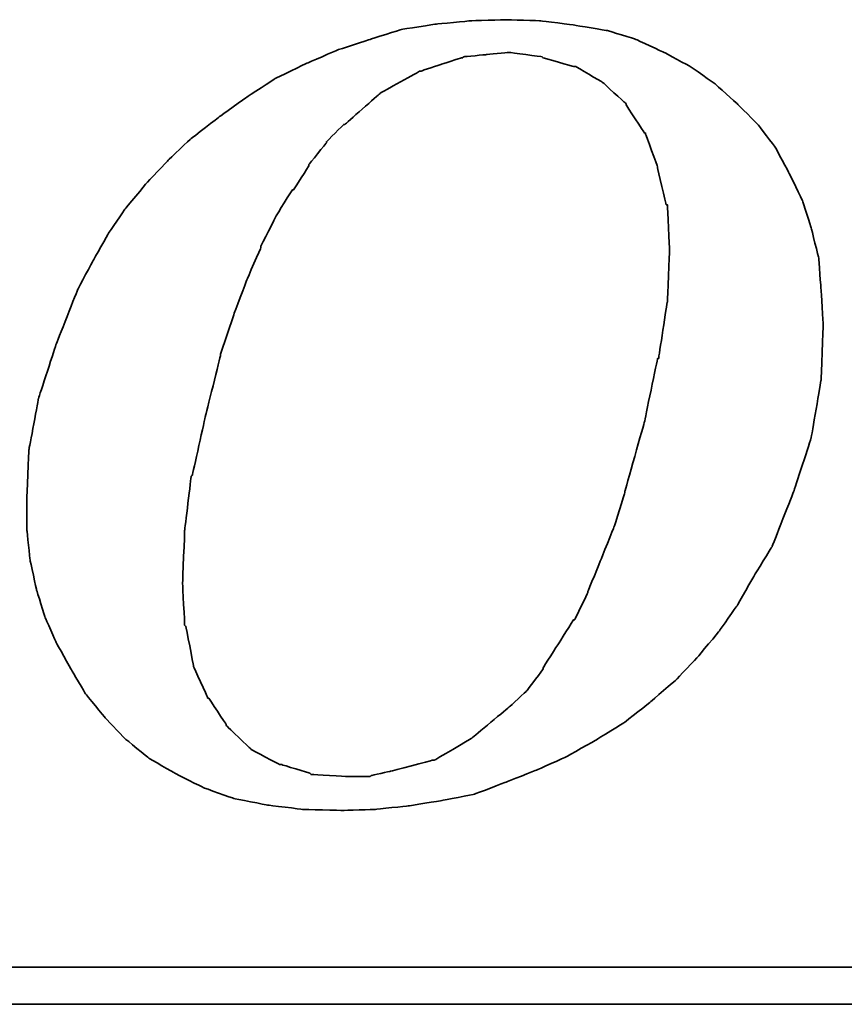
# Model space of a CAD drawing. Header units: millimetres. Extents: x 920 to 1152, y 73 to 164.
# Tile 50 of 58: x 1101.42 to 1103.05, y 95.5 to 97.45. Entities that reach past the tile are written whole.
import ezdxf

# ---------------------------------------------------------------- set-up
doc = ezdxf.new("R2010")
doc.units = ezdxf.units.MM
doc.header["$LTSCALE"] = 0.15
doc.layers.add('DIM', color=4, linetype='CONTINUOUS')
doc.layers.add('layer 1', color=7, linetype='CONTINUOUS')

# ---------------------------------------------------------------- blocks, each defined once
blk = doc.blocks.new('TBI MOTION logo(完整正式版)')
at = {"layer": 'layer 1', "color": 22, "lineweight": 35}
for points, knots in [([(35.79625, -6.98375), (35.79625, -6.98375), (36.23125, -7.43875), (36.23125, -7.43875), (36.23125, -7.43875), (36.23125, -7.43875), (36.75625, -7.87125), (36.75625, -7.87125), (36.75625, -7.87125), (36.75625, -7.87125), (37.33125, -8.20375), (37.33125, -8.20375), (37.33125, -8.20375), (37.33125, -8.20375), (37.95625, -8.51875), (37.95625, -8.51875), (37.95625, -8.51875), (37.95625, -8.51875), (38.62625, -8.75875), (38.62625, -8.75875), (38.62625, -8.75875), (38.62625, -8.75875), (39.37125, -8.90375), (39.37125, -8.90375), (39.37125, -8.90375), (39.37125, -8.90375), (40.14125, -8.99875), (40.14125, -8.99875), (40.14125, -8.99875), (40.14125, -8.99875), (41.02625, -9.02375), (41.02625, -9.02375), (41.02625, -9.02375), (41.02625, -9.02375), (41.74625, -8.99875), (41.74625, -8.99875), (41.74625, -8.99875), (41.74625, -8.99875), (42.46625, -8.92375), (42.46625, -8.92375), (42.46625, -8.92375), (42.46625, -8.92375), (43.21125, -8.80625), (43.21125, -8.80625), (43.21125, -8.80625), (43.21125, -8.80625), (43.93125, -8.66375), (43.93125, -8.66375), (43.93125, -8.66375), (43.93125, -8.66375), (44.62625, -8.39875), (44.62625, -8.39875), (44.62625, -8.39875), (44.62625, -8.39875), (45.29625, -8.13375), (45.29625, -8.13375), (45.29625, -8.13375), (45.29625, -8.13375), (45.94625, -7.84375), (45.94625, -7.84375), (45.94625, -7.84375), (45.94625, -7.84375), (46.61625, -7.46375), (46.61625, -7.46375), (46.61625, -7.46375), (46.61625, -7.46375), (47.24125, -7.07875), (47.24125, -7.07875), (47.24125, -7.07875), (47.24125, -7.07875), (47.81625, -6.62375), (47.81625, -6.62375), (47.81625, -6.62375), (47.81625, -6.62375), (48.36875, -6.14375), (48.36875, -6.14375), (48.36875, -6.14375), (48.36875, -6.14375), (48.84625, -5.64125), (48.84625, -5.64125), (48.84625, -5.64125), (48.84625, -5.64125), (49.32625, -5.06375), (49.32625, -5.06375), (49.32625, -5.06375), (49.32625, -5.06375), (49.71125, -4.51374), (49.71125, -4.51374), (49.71125, -4.51374), (49.71125, -4.51374), (50.09625, -3.83874), (50.09625, -3.83874), (50.09625, -3.83874), (50.09625, -3.83874), (50.48125, -3.21374), (50.48125, -3.21374), (50.48125, -3.21374), (50.48125, -3.21374), (50.96125, -1.99125), (50.96125, -1.99125), (50.96125, -1.99125), (50.96125, -1.99125), (51.34375, -0.81875), (51.34375, -0.81875), (51.34375, -0.81875), (51.34375, -0.81875), (51.56125, 0.45624), (51.56125, 0.45624), (51.56125, 0.45624), (51.56125, 0.45624), (51.60625, 1.67624), (51.60625, 1.67624), (51.60625, 1.67624), (51.60625, 1.67624), (51.56125, 2.44625), (51.56125, 2.44625), (51.56125, 2.44625), (51.56125, 2.44625), (51.51125, 3.14125), (51.51125, 3.14125), (51.51125, 3.14125), (51.51125, 3.14125), (51.34375, 3.81125), (51.34375, 3.81125), (51.34375, 3.81125), (51.34375, 3.81125), (51.15125, 4.41125), (51.15125, 4.41125), (51.15125, 4.41125), (51.15125, 4.41125), (50.86125, 5.01125), (50.86125, 5.01125), (50.86125, 5.01125), (50.86125, 5.01125), (50.55125, 5.58875), (50.55125, 5.58875), (50.55125, 5.58875), (50.55125, 5.58875), (50.16625, 6.09125), (50.16625, 6.09125), (50.16625, 6.09125), (50.16625, 6.09125), (49.71125, 6.54875), (49.71125, 6.54875), (49.71125, 6.54875), (49.71125, 6.54875), (49.23125, 6.98125), (49.23125, 6.98125), (49.23125, 6.98125), (49.23125, 6.98125), (48.67875, 7.36625), (48.67875, 7.36625), (48.67875, 7.36625), (48.67875, 7.36625), (48.10375, 7.67625), (48.10375, 7.67625), (48.10375, 7.67625), (48.10375, 7.67625), (47.48125, 7.96375), (47.48125, 7.96375), (47.48125, 7.96375), (47.48125, 7.96375), (46.85625, 8.15625), (46.85625, 8.15625), (46.85625, 8.15625), (46.85625, 8.15625), (46.13625, 8.27624), (46.13625, 8.27624), (46.13625, 8.27624), (46.13625, 8.27624), (45.39125, 8.37125), (45.39125, 8.37125), (45.39125, 8.37125), (45.39125, 8.37125), (44.62625, 8.39624), (44.62625, 8.39624), (44.62625, 8.39624), (44.62625, 8.39624), (43.83625, 8.37125), (43.83625, 8.37125), (43.83625, 8.37125), (43.83625, 8.37125), (43.09125, 8.30125), (43.09125, 8.30125), (43.09125, 8.30125), (43.09125, 8.30125), (42.32125, 8.18125), (42.32125, 8.18125), (42.32125, 8.18125), (42.32125, 8.18125), (41.62875, 7.96375), (41.62875, 7.96375), (41.62875, 7.96375), (41.62875, 7.96375), (40.90625, 7.72625), (40.90625, 7.72625), (40.90625, 7.72625), (40.90625, 7.72625), (40.23624, 7.43625), (40.23624, 7.43625), (40.23624, 7.43625), (40.23624, 7.43625), (39.54124, 7.10125), (39.54124, 7.10125), (39.54124, 7.10125), (39.54124, 7.10125), (38.91625, 6.69125), (38.91625, 6.69125), (38.91625, 6.69125), (38.91625, 6.69125), (38.31625, 6.26125), (38.31625, 6.26125), (38.31625, 6.26125), (38.31625, 6.26125), (37.69125, 5.78125), (37.69125, 5.78125), (37.69125, 5.78125), (37.69125, 5.78125), (37.18625, 5.30125), (37.18625, 5.30125), (37.18625, 5.30125), (37.18625, 5.30125), (36.70625, 4.79624), (36.70625, 4.79624), (36.70625, 4.79624), (36.70625, 4.79624), (36.23125, 4.22125), (36.23125, 4.22125), (36.23125, 4.22125), (36.23125, 4.22125), (35.87124, 3.69375), (35.87124, 3.69375), (35.87124, 3.69375), (35.87124, 3.69375), (35.53125, 3.09125), (35.53125, 3.09125), (35.53125, 3.09125), (35.53125, 3.09125), (35.19875, 2.47125), (35.19875, 2.47125), (35.19875, 2.47125), (35.19875, 2.47125), (34.71625, 1.24625), (34.71625, 1.24625), (34.71625, 1.24625), (34.71625, 1.24625), (34.33125, 0.06874), (34.33125, 0.06874), (34.33125, 0.06874), (34.33125, 0.06874), (34.11625, -1.07875), (34.11625, -1.07875), (34.11625, -1.07875), (34.11625, -1.07875), (34.07125, -2.15875), (34.07125, -2.15875), (34.07125, -2.15875), (34.07125, -2.15875), (34.07125, -2.85375), (34.07125, -2.85375), (34.07125, -2.85375), (34.07125, -2.85375), (34.14125, -3.50375), (34.14125, -3.50375), (34.14125, -3.50375), (34.14125, -3.50375), (34.28625, -4.17375), (34.28625, -4.17375), (34.28625, -4.17375), (34.28625, -4.17375), (34.47625, -4.77624), (34.47625, -4.77624), (34.47625, -4.77624), (34.47625, -4.77624), (34.71625, -5.32625), (34.71625, -5.32625), (34.71625, -5.32625), (34.71625, -5.32625), (35.05375, -5.92875), (35.05375, -5.92875), (35.05375, -5.92875), (35.05375, -5.92875), (35.36375, -6.45375), (35.36375, -6.45375), (35.36375, -6.45375), (35.36375, -6.45375), (35.79625, -6.98375), (35.79625, -6.98375)], [0, 0, 0, 0, 0.01388889, 0.01388889, 0.01388889, 0.0138889, 0.02777778, 0.02777778, 0.02777778, 0.02777779, 0.04166667, 0.04166667, 0.04166667, 0.04166668, 0.05555556, 0.05555556, 0.05555556, 0.05555557, 0.06944444, 0.06944444, 0.06944444, 0.06944445, 0.08333333, 0.08333333, 0.08333333, 0.08333334, 0.09722222, 0.09722222, 0.09722222, 0.09722223, 0.11111111, 0.11111111, 0.11111111, 0.11111112, 0.125, 0.125, 0.125, 0.12500001, 0.13888889, 0.13888889, 0.13888889, 0.1388889, 0.15277778, 0.15277778, 0.15277778, 0.15277779, 0.16666667, 0.16666667, 0.16666667, 0.16666668, 0.18055556, 0.18055556, 0.18055556, 0.18055557, 0.19444444, 0.19444444, 0.19444444, 0.19444445, 0.20833333, 0.20833333, 0.20833333, 0.20833334, 0.22222222, 0.22222222, 0.22222222, 0.22222223, 0.23611111, 0.23611111, 0.23611111, 0.23611112, 0.25, 0.25, 0.25, 0.25000001, 0.26388889, 0.26388889, 0.26388889, 0.2638889, 0.27777778, 0.27777778, 0.27777778, 0.27777779, 0.29166667, 0.29166667, 0.29166667, 0.29166668, 0.30555556, 0.30555556, 0.30555556, 0.30555557, 0.31944444, 0.31944444, 0.31944444, 0.31944445, 0.33333333, 0.33333333, 0.33333333, 0.33333334, 0.34722222, 0.34722222, 0.34722222, 0.34722223, 0.36111111, 0.36111111, 0.36111111, 0.36111112, 0.375, 0.375, 0.375, 0.37500001, 0.38888889, 0.38888889, 0.38888889, 0.3888889, 0.40277778, 0.40277778, 0.40277778, 0.40277779, 0.41666667, 0.41666667, 0.41666667, 0.41666668, 0.43055556, 0.43055556, 0.43055556, 0.43055557, 0.44444444, 0.44444444, 0.44444444, 0.44444445, 0.45833333, 0.45833333, 0.45833333, 0.45833334, 0.47222222, 0.47222222, 0.47222222, 0.47222223, 0.48611111, 0.48611111, 0.48611111, 0.48611112, 0.5, 0.5, 0.5, 0.50000001, 0.51388889, 0.51388889, 0.51388889, 0.5138889, 0.52777778, 0.52777778, 0.52777778, 0.52777779, 0.54166667, 0.54166667, 0.54166667, 0.54166668, 0.55555556, 0.55555556, 0.55555556, 0.55555557, 0.56944444, 0.56944444, 0.56944444, 0.56944445, 0.58333333, 0.58333333, 0.58333333, 0.58333334, 0.59722222, 0.59722222, 0.59722222, 0.59722223, 0.61111111, 0.61111111, 0.61111111, 0.61111112, 0.625, 0.625, 0.625, 0.62500001, 0.63888889, 0.63888889, 0.63888889, 0.6388889, 0.65277778, 0.65277778, 0.65277778, 0.65277779, 0.66666667, 0.66666667, 0.66666667, 0.66666668, 0.68055556, 0.68055556, 0.68055556, 0.68055557, 0.69444444, 0.69444444, 0.69444444, 0.69444445, 0.70833333, 0.70833333, 0.70833333, 0.70833334, 0.72222222, 0.72222222, 0.72222222, 0.72222223, 0.73611111, 0.73611111, 0.73611111, 0.73611112, 0.75, 0.75, 0.75, 0.75000001, 0.76388889, 0.76388889, 0.76388889, 0.7638889, 0.77777778, 0.77777778, 0.77777778, 0.77777779, 0.79166667, 0.79166667, 0.79166667, 0.79166668, 0.80555556, 0.80555556, 0.80555556, 0.80555557, 0.81944444, 0.81944444, 0.81944444, 0.81944445, 0.83333333, 0.83333333, 0.83333333, 0.83333334, 0.84722222, 0.84722222, 0.84722222, 0.84722223, 0.86111111, 0.86111111, 0.86111111, 0.86111112, 0.875, 0.875, 0.875, 0.87500001, 0.88888889, 0.88888889, 0.88888889, 0.8888889, 0.90277778, 0.90277778, 0.90277778, 0.90277779, 0.91666667, 0.91666667, 0.91666667, 0.91666668, 0.93055556, 0.93055556, 0.93055556, 0.93055557, 0.94444444, 0.94444444, 0.94444444, 0.94444445, 0.95833333, 0.95833333, 0.95833333, 0.95833334, 0.97222222, 0.97222222, 0.97222222, 0.97222223, 0.98611111, 0.98611111, 0.98611111, 0.98611112, 1, 1, 1, 1]), ([(38.33875, 1.03124), (38.33875, 1.03124), (38.62625, 1.89625), (38.62625, 1.89625), (38.62625, 1.89625), (38.62625, 1.89625), (38.91625, 2.66375), (38.91625, 2.66375), (38.91625, 2.66375), (38.91625, 2.66375), (39.22625, 3.38125), (39.22625, 3.38125), (39.22625, 3.38125), (39.22625, 3.38125), (39.22625, 3.40624), (39.22625, 3.40624), (39.22625, 3.40624), (39.22625, 3.40624), (39.56124, 4.07624), (39.56124, 4.07624), (39.56124, 4.07624), (39.56124, 4.07624), (39.92125, 4.65125), (39.92125, 4.65125), (39.92125, 4.65125), (39.92125, 4.65125), (39.94625, 4.65125), (39.94625, 4.65125), (39.94625, 4.65125), (39.94625, 4.65125), (40.28125, 5.17875), (40.28125, 5.17875), (40.28125, 5.17875), (40.28125, 5.17875), (40.28125, 5.20375), (40.28125, 5.20375), (40.28125, 5.20375), (40.28125, 5.20375), (40.66875, 5.68625), (40.66875, 5.68625), (40.66875, 5.68625), (40.66875, 5.68625), (40.66875, 5.70625), (40.66875, 5.70625), (40.66875, 5.70625), (40.66875, 5.70625), (41.05124, 6.09125), (41.05124, 6.09125), (41.05124, 6.09125), (41.05124, 6.09125), (41.07625, 6.09125), (41.07625, 6.09125), (41.07625, 6.09125), (41.07625, 6.09125), (41.84125, 6.76625), (41.84125, 6.76625), (41.84125, 6.76625), (41.84125, 6.76625), (41.86625, 6.78625), (41.86625, 6.78625), (41.86625, 6.78625), (41.86625, 6.78625), (42.73125, 7.26624), (42.73125, 7.26624), (42.73125, 7.26624), (42.73125, 7.26624), (42.75625, 7.26624), (42.75625, 7.26624), (42.75625, 7.26624), (42.75625, 7.26624), (43.18625, 7.41125), (43.18625, 7.41125), (43.18625, 7.41125), (43.18625, 7.41125), (43.64125, 7.55625), (43.64125, 7.55625), (43.64125, 7.55625), (43.64125, 7.55625), (43.66625, 7.55625), (43.66625, 7.55625), (43.66625, 7.55625), (43.66625, 7.55625), (43.69125, 7.58124), (43.69125, 7.58124), (43.69125, 7.58124), (43.69125, 7.58124), (44.19125, 7.62625), (44.19125, 7.62625), (44.19125, 7.62625), (44.19125, 7.62625), (44.67125, 7.67625), (44.67125, 7.67625), (44.67125, 7.67625), (44.67125, 7.67625), (44.69625, 7.67625), (44.69625, 7.67625), (44.69625, 7.67625), (44.69625, 7.67625), (45.41875, 7.58124), (45.41875, 7.58124), (45.41875, 7.58124), (45.41875, 7.58124), (45.44125, 7.55625), (45.44125, 7.55625), (45.44125, 7.55625), (45.44125, 7.55625), (46.11125, 7.36625), (46.11125, 7.36625), (46.11125, 7.36625), (46.11125, 7.36625), (46.13625, 7.36625), (46.13625, 7.36625), (46.13625, 7.36625), (46.13625, 7.36625), (46.15875, 7.36625), (46.15875, 7.36625), (46.15875, 7.36625), (46.15875, 7.36625), (46.73625, 7.02624), (46.73625, 7.02624), (46.73625, 7.02624), (46.73625, 7.02624), (46.76125, 7.00624), (46.76125, 7.00624), (46.76125, 7.00624), (46.76125, 7.00624), (47.24125, 6.57124), (47.24125, 6.57124), (47.24125, 6.57124), (47.24125, 6.57124), (47.26625, 6.54875), (47.26625, 6.54875), (47.26625, 6.54875), (47.26625, 6.54875), (47.26625, 6.52375), (47.26625, 6.52375), (47.26625, 6.52375), (47.26625, 6.52375), (47.67375, 5.89875), (47.67375, 5.89875), (47.67375, 5.89875), (47.67375, 5.89875), (47.69625, 5.89875), (47.69625, 5.89875), (47.69625, 5.89875), (47.69625, 5.89875), (47.69625, 5.87625), (47.69625, 5.87625), (47.69625, 5.87625), (47.69625, 5.87625), (47.96125, 5.15625), (47.96125, 5.15625), (47.96125, 5.15625), (47.96125, 5.15625), (47.96125, 5.13125), (47.96125, 5.13125), (47.96125, 5.13125), (47.96125, 5.13125), (48.15125, 4.31875), (48.15125, 4.31875), (48.15125, 4.31875), (48.15125, 4.31875), (48.17625, 4.31875), (48.17625, 4.31875), (48.17625, 4.31875), (48.17625, 4.31875), (48.17625, 4.29125), (48.17625, 4.29125), (48.17625, 4.29125), (48.17625, 4.29125), (48.22625, 3.33125), (48.22625, 3.33125), (48.22625, 3.33125), (48.22625, 3.33125), (48.22625, 3.30875), (48.22625, 3.30875), (48.22625, 3.30875), (48.22625, 3.30875), (48.17625, 2.20624), (48.17625, 2.20624), (48.17625, 2.20624), (48.17625, 2.20624), (48.17625, 2.18124), (48.17625, 2.18124), (48.17625, 2.18124), (48.17625, 2.18124), (47.98375, 0.93624), (47.98375, 0.93624), (47.98375, 0.93624), (47.98375, 0.93624), (47.96125, 0.93624), (47.96125, 0.93624), (47.96125, 0.93624), (47.96125, 0.93624), (47.67375, -0.45874), (47.67375, -0.45874), (47.67375, -0.45874), (47.67375, -0.45874), (47.24125, -1.99125), (47.24125, -1.99125), (47.24125, -1.99125), (47.24125, -1.99125), (47.24125, -2.01874), (47.24125, -2.01874), (47.24125, -2.01874), (47.24125, -2.01874), (47.00125, -2.78375), (47.00125, -2.78375), (47.00125, -2.78375), (47.00125, -2.78375), (46.71125, -3.50375), (46.71125, -3.50375), (46.71125, -3.50375), (46.71125, -3.50375), (46.42625, -4.19875), (46.42625, -4.19875), (46.42625, -4.19875), (46.42625, -4.19875), (46.42625, -4.22375), (46.42625, -4.22375), (46.42625, -4.22375), (46.42625, -4.22375), (46.13625, -4.82374), (46.13625, -4.82374), (46.13625, -4.82374), (46.13625, -4.82374), (46.11125, -4.82374), (46.11125, -4.82374), (46.11125, -4.82374), (46.11125, -4.82374), (45.77625, -5.35125), (45.77625, -5.35125), (45.77625, -5.35125), (45.77625, -5.35125), (45.44125, -5.87875), (45.44125, -5.87875), (45.44125, -5.87875), (45.44125, -5.87875), (45.44125, -5.90375), (45.44125, -5.90375), (45.44125, -5.90375), (45.44125, -5.90375), (45.10625, -6.35875), (45.10625, -6.35875), (45.10625, -6.35875), (45.10625, -6.35875), (45.08125, -6.38375), (45.08125, -6.38375), (45.08125, -6.38375), (45.08125, -6.38375), (44.69625, -6.74375), (44.69625, -6.74375), (44.69625, -6.74375), (44.69625, -6.74375), (43.88375, -7.41625), (43.88375, -7.41625), (43.88375, -7.41625), (43.88375, -7.41625), (43.85625, -7.43875), (43.85625, -7.43875), (43.85625, -7.43875), (43.85625, -7.43875), (43.04125, -7.91875), (43.04125, -7.91875), (43.04125, -7.91875), (43.04125, -7.91875), (43.01625, -7.91875), (43.01625, -7.91875), (43.01625, -7.91875), (43.01625, -7.91875), (42.99625, -7.91875), (42.99625, -7.91875), (42.99625, -7.91875), (42.99625, -7.91875), (42.08125, -8.15875), (42.08125, -8.15875), (42.08125, -8.15875), (42.08125, -8.15875), (41.65125, -8.25625), (41.65125, -8.25625), (41.65125, -8.25625), (41.65125, -8.25625), (41.62875, -8.27875), (41.62875, -8.27875), (41.62875, -8.27875), (41.62875, -8.27875), (41.60125, -8.27875), (41.60125, -8.27875), (41.60125, -8.27875), (41.60125, -8.27875), (41.12125, -8.27875), (41.12125, -8.27875), (41.12125, -8.27875), (41.12125, -8.27875), (40.35624, -8.23125), (40.35624, -8.23125), (40.35624, -8.23125), (40.35624, -8.23125), (40.33125, -8.23125), (40.33125, -8.23125), (40.33125, -8.23125), (40.33125, -8.23125), (40.30625, -8.20375), (40.30625, -8.20375), (40.30625, -8.20375), (40.30625, -8.20375), (39.68375, -8.01375), (39.68375, -8.01375), (39.68375, -8.01375), (39.68375, -8.01375), (39.66124, -8.01375), (39.66124, -8.01375), (39.66124, -8.01375), (39.66124, -8.01375), (39.63625, -8.01375), (39.63625, -8.01375), (39.63625, -8.01375), (39.63625, -8.01375), (39.01125, -7.67875), (39.01125, -7.67875), (39.01125, -7.67875), (39.01125, -7.67875), (38.98875, -7.65375), (38.98875, -7.65375), (38.98875, -7.65375), (38.98875, -7.65375), (38.48625, -7.17375), (38.48625, -7.17375), (38.48625, -7.17375), (38.48625, -7.17375), (38.45875, -7.14875), (38.45875, -7.14875), (38.45875, -7.14875), (38.45875, -7.14875), (38.45875, -7.12875), (38.45875, -7.12875), (38.45875, -7.12875), (38.45875, -7.12875), (38.07625, -6.54875), (38.07625, -6.54875), (38.07625, -6.54875), (38.07625, -6.54875), (38.05125, -6.54875), (38.05125, -6.54875), (38.05125, -6.54875), (38.05125, -6.54875), (38.05125, -6.52875), (38.05125, -6.52875), (38.05125, -6.52875), (38.05125, -6.52875), (37.74125, -5.85375), (37.74125, -5.85375), (37.74125, -5.85375), (37.74125, -5.85375), (37.74125, -5.82875), (37.74125, -5.82875), (37.74125, -5.82875), (37.74125, -5.82875), (37.57375, -4.96875), (37.57375, -4.96875), (37.57375, -4.96875), (37.57375, -4.96875), (37.54625, -4.94375), (37.54625, -4.94375), (37.54625, -4.94375), (37.54625, -4.94375), (37.50125, -4.03375), (37.50125, -4.03375), (37.50125, -4.03375), (37.50125, -4.03375), (37.50125, -4.00875), (37.50125, -4.00875), (37.50125, -4.00875), (37.50125, -4.00875), (37.54625, -2.85375), (37.54625, -2.85375), (37.54625, -2.85375), (37.54625, -2.85375), (37.69125, -1.65875), (37.69125, -1.65875), (37.69125, -1.65875), (37.69125, -1.65875), (37.71624, -1.63375), (37.71624, -1.63375), (37.71624, -1.63375), (37.71624, -1.63375), (38.00375, -0.33875), (38.00375, -0.33875), (38.00375, -0.33875), (38.00375, -0.33875), (38.33875, 1.00624), (38.33875, 1.00624), (38.33875, 1.00624), (38.33875, 1.00624), (38.33875, 1.03124), (38.33875, 1.03124)], [0, 0, 0, 0, 0.01010101, 0.01010101, 0.01010101, 0.01010102, 0.02020202, 0.02020202, 0.02020202, 0.02020203, 0.03030303, 0.03030303, 0.03030303, 0.03030304, 0.04040404, 0.04040404, 0.04040404, 0.04040405, 0.05050505, 0.05050505, 0.05050505, 0.05050506, 0.06060606, 0.06060606, 0.06060606, 0.06060607, 0.07070707, 0.07070707, 0.07070707, 0.07070708, 0.08080808, 0.08080808, 0.08080808, 0.08080809, 0.09090909, 0.09090909, 0.09090909, 0.0909091, 0.1010101, 0.1010101, 0.1010101, 0.10101011, 0.11111111, 0.11111111, 0.11111111, 0.11111112, 0.12121212, 0.12121212, 0.12121212, 0.12121213, 0.13131313, 0.13131313, 0.13131313, 0.13131314, 0.14141414, 0.14141414, 0.14141414, 0.14141415, 0.15151515, 0.15151515, 0.15151515, 0.15151516, 0.16161616, 0.16161616, 0.16161616, 0.16161617, 0.17171717, 0.17171717, 0.17171717, 0.17171718, 0.18181818, 0.18181818, 0.18181818, 0.18181819, 0.19191919, 0.19191919, 0.19191919, 0.1919192, 0.2020202, 0.2020202, 0.2020202, 0.20202021, 0.21212121, 0.21212121, 0.21212121, 0.21212122, 0.22222222, 0.22222222, 0.22222222, 0.22222223, 0.23232323, 0.23232323, 0.23232323, 0.23232324, 0.24242424, 0.24242424, 0.24242424, 0.24242425, 0.25252525, 0.25252525, 0.25252525, 0.25252526, 0.26262626, 0.26262626, 0.26262626, 0.26262627, 0.27272727, 0.27272727, 0.27272727, 0.27272728, 0.28282828, 0.28282828, 0.28282828, 0.28282829, 0.29292929, 0.29292929, 0.29292929, 0.2929293, 0.3030303, 0.3030303, 0.3030303, 0.30303031, 0.31313131, 0.31313131, 0.31313131, 0.31313132, 0.32323232, 0.32323232, 0.32323232, 0.32323233, 0.33333333, 0.33333333, 0.33333333, 0.33333334, 0.34343434, 0.34343434, 0.34343434, 0.34343435, 0.35353535, 0.35353535, 0.35353535, 0.35353536, 0.36363636, 0.36363636, 0.36363636, 0.36363637, 0.37373737, 0.37373737, 0.37373737, 0.37373738, 0.38383838, 0.38383838, 0.38383838, 0.38383839, 0.39393939, 0.39393939, 0.39393939, 0.3939394, 0.4040404, 0.4040404, 0.4040404, 0.40404041, 0.41414141, 0.41414141, 0.41414141, 0.41414142, 0.42424242, 0.42424242, 0.42424242, 0.42424243, 0.43434343, 0.43434343, 0.43434343, 0.43434344, 0.44444444, 0.44444444, 0.44444444, 0.44444445, 0.45454545, 0.45454545, 0.45454545, 0.45454546, 0.46464646, 0.46464646, 0.46464646, 0.46464647, 0.47474747, 0.47474747, 0.47474747, 0.47474748, 0.48484848, 0.48484848, 0.48484848, 0.48484849, 0.49494949, 0.49494949, 0.49494949, 0.4949495, 0.50505051, 0.50505051, 0.50505051, 0.50505052, 0.51515152, 0.51515152, 0.51515152, 0.51515153, 0.52525253, 0.52525253, 0.52525253, 0.52525254, 0.53535354, 0.53535354, 0.53535354, 0.53535355, 0.54545455, 0.54545455, 0.54545455, 0.54545456, 0.55555556, 0.55555556, 0.55555556, 0.55555557, 0.56565657, 0.56565657, 0.56565657, 0.56565658, 0.57575758, 0.57575758, 0.57575758, 0.57575759, 0.58585859, 0.58585859, 0.58585859, 0.5858586, 0.5959596, 0.5959596, 0.5959596, 0.59595961, 0.60606061, 0.60606061, 0.60606061, 0.60606062, 0.61616162, 0.61616162, 0.61616162, 0.61616163, 0.62626263, 0.62626263, 0.62626263, 0.62626264, 0.63636364, 0.63636364, 0.63636364, 0.63636365, 0.64646465, 0.64646465, 0.64646465, 0.64646466, 0.65656566, 0.65656566, 0.65656566, 0.65656567, 0.66666667, 0.66666667, 0.66666667, 0.66666668, 0.67676768, 0.67676768, 0.67676768, 0.67676769, 0.68686869, 0.68686869, 0.68686869, 0.6868687, 0.6969697, 0.6969697, 0.6969697, 0.69696971, 0.70707071, 0.70707071, 0.70707071, 0.70707072, 0.71717172, 0.71717172, 0.71717172, 0.71717173, 0.72727273, 0.72727273, 0.72727273, 0.72727274, 0.73737374, 0.73737374, 0.73737374, 0.73737375, 0.74747475, 0.74747475, 0.74747475, 0.74747476, 0.75757576, 0.75757576, 0.75757576, 0.75757577, 0.76767677, 0.76767677, 0.76767677, 0.76767678, 0.77777778, 0.77777778, 0.77777778, 0.77777779, 0.78787879, 0.78787879, 0.78787879, 0.7878788, 0.7979798, 0.7979798, 0.7979798, 0.79797981, 0.80808081, 0.80808081, 0.80808081, 0.80808082, 0.81818182, 0.81818182, 0.81818182, 0.81818183, 0.82828283, 0.82828283, 0.82828283, 0.82828284, 0.83838384, 0.83838384, 0.83838384, 0.83838385, 0.84848485, 0.84848485, 0.84848485, 0.84848486, 0.85858586, 0.85858586, 0.85858586, 0.85858587, 0.86868687, 0.86868687, 0.86868687, 0.86868688, 0.87878788, 0.87878788, 0.87878788, 0.87878789, 0.88888889, 0.88888889, 0.88888889, 0.8888889, 0.8989899, 0.8989899, 0.8989899, 0.89898991, 0.90909091, 0.90909091, 0.90909091, 0.90909092, 0.91919192, 0.91919192, 0.91919192, 0.91919193, 0.92929293, 0.92929293, 0.92929293, 0.92929294, 0.93939394, 0.93939394, 0.93939394, 0.93939395, 0.94949495, 0.94949495, 0.94949495, 0.94949496, 0.95959596, 0.95959596, 0.95959596, 0.95959597, 0.96969697, 0.96969697, 0.96969697, 0.96969698, 0.97979798, 0.97979798, 0.97979798, 0.97979799, 0.98989899, 0.98989899, 0.98989899, 0.989899, 1, 1, 1, 1]), ([(75.90875, -9.47875), (75.90875, -9.47875), (75.90875, -12.28625), (75.90875, -12.28625), (75.90875, -12.28625), (75.90875, -12.28625), (75.90875, -12.47875), (75.90875, -12.47875), (75.90875, -12.47875), (75.90875, -12.47875), (75.71625, -12.47875), (75.71625, -12.47875), (75.71625, -12.47875), (75.71625, -12.47875), (-88.32875, -12.47875), (-88.32875, -12.47875), (-88.32875, -12.47875), (-88.32875, -12.47875), (-88.32875, -13.29375), (-88.32875, -13.29375), (-88.32875, -13.29375), (-88.32875, -13.29375), (82.89125, -13.29375), (82.89125, -13.29375), (82.89125, -13.29375), (82.89125, -13.29375), (75.90875, -9.47875), (75.90875, -9.47875)], [0, 0, 0, 0, 0.14285714, 0.14285714, 0.14285714, 0.14285715, 0.28571429, 0.28571429, 0.28571429, 0.2857143, 0.42857143, 0.42857143, 0.42857143, 0.42857144, 0.57142857, 0.57142857, 0.57142857, 0.57142858, 0.71428571, 0.71428571, 0.71428571, 0.71428572, 0.85714286, 0.85714286, 0.85714286, 0.85714287, 1, 1, 1, 1])]:
    blk.add_open_spline(points, degree=3, knots=knots, dxfattribs=at)

msp = doc.modelspace()

# ---------------------------------------------------------------- block references
at = {"layer": 'DIM', "color": 7, "xscale": 0.090033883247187, "yscale": 0.090033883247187, "zscale": 0.090033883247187}
msp.add_blockref('TBI MOTION logo(完整正式版)', (1098.3651, 96.6935), dxfattribs=at)

doc.saveas('drawing.dxf')
